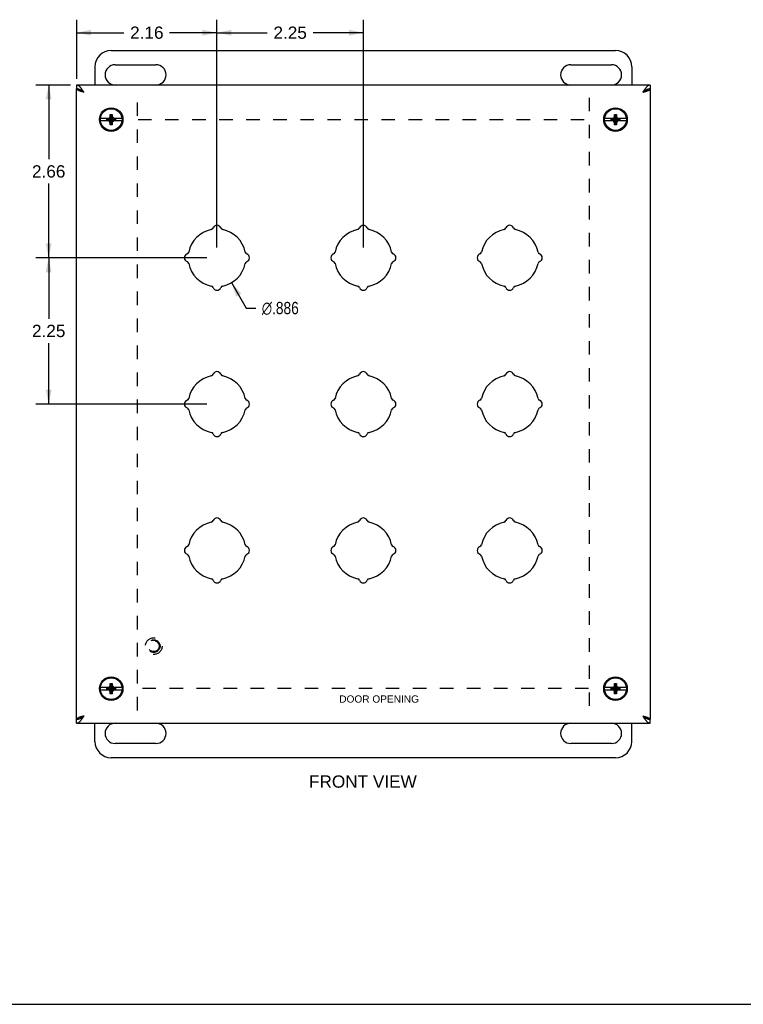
# Model space of a CAD drawing. Header units: inches. Extents: x 0 to 37.8, y 0 to 24.4.
# Tile 2 of 6: x 7.8 to 18.9, y 0 to 15.1. Entities that reach past the tile are written whole.
import ezdxf

# ---------------------------------------------------------------- set-up
doc = ezdxf.new("R2010")
doc.units = ezdxf.units.IN
doc.header["$LTSCALE"] = 2.077778
doc.header["$MEASUREMENT"] = 0
doc.linetypes.add('HIDDEN', pattern=[0.2, 0.1, -0.1])
doc.layers.get('0').update_dxf_attribs({"linetype": 'CONTINUOUS'})
doc.layers.add('DEFAULT_2', color=8, linetype='HIDDEN')
doc.layers.add('DIMENSIONS', color=7, linetype='CONTINUOUS')
doc.styles.get("Standard").update_dxf_attribs({"font": 'arial.ttf'})
doc.styles.add('TEXTSTYLE_1', font='gdt', dxfattribs={"width": 0.8})
doc.dimstyles.new('DIMSTYLE_1', dxfattribs={"dimtxt": 0.188889, "dimasz": 0.222222, "dimexe": 0.09, "dimexo": 0.07, "dimgap": 0.09, "dimtad": 0, "dimtih": 1, "dimtoh": 1, "dimdec": 3, "dimzin": 4, "dimdsep": 46, "dimtxsty": 'Standard', "dimblk": '_FILLED', "dimblk1": '_FILLED', "dimblk2": '_FILLED', "dimcen": 0.09, "dimadec": 3, "dimazin": 1, "dimtfac": 1, "dimtofl": 0, "dimtmove": 0, "dimatfit": 1, "dimldrblk": '_FILLED', "dimfxl": 0, "dimtolj": 1, "dimtzin": 4, "dimarcsym": 0})
doc.dimstyles.new('DIMSTYLE_2', dxfattribs={"dimtxt": 0.188889, "dimasz": 0.222222, "dimexe": 0.09, "dimexo": 0.07, "dimgap": 0.0425, "dimtad": 0, "dimtih": 1, "dimtoh": 1, "dimzin": 4, "dimdsep": 46, "dimtxsty": 'Standard', "dimblk": '_FILLED', "dimblk1": '_FILLED', "dimblk2": '_FILLED', "dimcen": 0.09, "dimazin": 1, "dimtfac": 1, "dimtofl": 0, "dimtmove": 0, "dimatfit": 3, "dimldrblk": '_FILLED', "dimfxl": 0, "dimtolj": 1, "dimtzin": 4, "dimarcsym": 0})

# ---------------------------------------------------------------- blocks, each defined once
blk = doc.blocks.new('_FILLED')
at = {"color": 0, "linetype": 'ByBlock'}
blk.add_solid([(0, 0), (-1, 0.2), (-1, -0.2)], dxfattribs=at)
blk = doc.blocks.new('*D1')
at = {"layer": 'DIMENSIONS', "color": 2, "linetype": 'Continuous'}
for p, q in [((11.023, 11.096), (11.251, 10.706)), ((11.251, 10.706), (11.395, 10.706))]:
    blk.add_line(p, q, dxfattribs=at)
at = {"layer": 'DIMENSIONS', "color": 2, "linetype": 'Continuous', "xscale": 0.2222222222, "yscale": 0.2222222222, "zscale": 0.2222222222, "rotation": 120.2599769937}
blk.add_blockref('_FILLED', (11.023, 11.096), dxfattribs=at)
at = {"layer": 'DIMENSIONS', "color": 2, "linetype": 'Continuous', "insert": (11.49, 10.8), "char_height": 0.18889, "width": 0.76515, "attachment_point": 1, "line_spacing_factor": 0.9, "style": 'TEXTSTYLE_1'}
blk.add_mtext('{\\fgdt;n}\\fArial;.886', dxfattribs=at)
blk = doc.blocks.new('*D12')
at = {"layer": 'DIMENSIONS', "color": 2, "linetype": 'Continuous'}
for p, q in [((8.548, 14.135), (8.014, 14.135)), ((8.214, 14.135), (8.214, 12.995)), ((8.214, 11.478), (8.214, 12.618)), ((10.644, 11.478), (8.014, 11.478))]:
    blk.add_line(p, q, dxfattribs=at)
at = {"layer": 'DIMENSIONS', "color": 2, "linetype": 'Continuous', "xscale": 0.2222222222, "yscale": 0.2222222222, "zscale": 0.2222222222}
for p, rotation in [((8.214, 14.135), 90), ((8.214, 11.478), 270)]:
    blk.add_blockref('_FILLED', p, dxfattribs=dict(at, rotation=rotation))
at = {"layer": 'DIMENSIONS', "color": 2, "linetype": 'Continuous', "insert": (8.214, 12.901), "char_height": 0.1889, "width": 0.5133, "attachment_point": 2, "line_spacing_factor": 0.9}
blk.add_mtext('2.66', dxfattribs=at)
blk = doc.blocks.new('*D13')
at = {"layer": 'DIMENSIONS', "color": 2, "linetype": 'Continuous'}
for p, q in [((8.644, 14.23), (8.644, 15.139)), ((10.8, 11.634), (10.8, 15.139)), ((8.644, 14.939), (9.371, 14.939)), ((10.8, 14.939), (10.073, 14.939))]:
    blk.add_line(p, q, dxfattribs=at)
at = {"layer": 'DIMENSIONS', "color": 2, "linetype": 'Continuous', "xscale": 0.2222222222, "yscale": 0.2222222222, "zscale": 0.2222222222, "rotation": 180}
blk.add_blockref('_FILLED', (8.644, 14.939), dxfattribs=at)
at = {"layer": 'DIMENSIONS', "color": 2, "linetype": 'Continuous', "xscale": 0.2222222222, "yscale": 0.2222222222, "zscale": 0.2222222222}
blk.add_blockref('_FILLED', (10.8, 14.939), dxfattribs=at)
at = {"layer": 'DIMENSIONS', "color": 2, "linetype": 'Continuous', "insert": (9.722, 15.034), "char_height": 0.1889, "width": 0.5133, "attachment_point": 2, "line_spacing_factor": 0.9}
blk.add_mtext('2.16', dxfattribs=at)
blk = doc.blocks.new('*D14')
at = {"layer": 'DIMENSIONS', "color": 2, "linetype": 'Continuous'}
for p, q in [((10.8, 11.634), (10.8, 15.139)), ((13.05, 11.634), (13.05, 15.139)), ((10.8, 14.939), (11.574, 14.939)), ((13.05, 14.939), (12.276, 14.939))]:
    blk.add_line(p, q, dxfattribs=at)
at = {"layer": 'DIMENSIONS', "color": 2, "linetype": 'Continuous', "xscale": 0.2222222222, "yscale": 0.2222222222, "zscale": 0.2222222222, "rotation": 180}
blk.add_blockref('_FILLED', (10.8, 14.939), dxfattribs=at)
at = {"layer": 'DIMENSIONS', "color": 2, "linetype": 'Continuous', "xscale": 0.2222222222, "yscale": 0.2222222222, "zscale": 0.2222222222}
blk.add_blockref('_FILLED', (13.05, 14.939), dxfattribs=at)
at = {"layer": 'DIMENSIONS', "color": 2, "linetype": 'Continuous', "insert": (11.925, 15.034), "char_height": 0.1889, "width": 0.5133, "attachment_point": 2, "line_spacing_factor": 0.9}
blk.add_mtext('2.25', dxfattribs=at)
blk = doc.blocks.new('*D15')
at = {"layer": 'DIMENSIONS', "color": 2, "linetype": 'Continuous'}
for p, q in [((10.644, 11.478), (8.014, 11.478)), ((8.214, 11.478), (8.214, 10.542)), ((8.214, 9.228), (8.214, 10.164)), ((10.644, 9.228), (8.014, 9.228))]:
    blk.add_line(p, q, dxfattribs=at)
at = {"layer": 'DIMENSIONS', "color": 2, "linetype": 'Continuous', "xscale": 0.2222222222, "yscale": 0.2222222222, "zscale": 0.2222222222}
for p, rotation in [((8.214, 11.478), 90), ((8.214, 9.228), 270)]:
    blk.add_blockref('_FILLED', p, dxfattribs=dict(at, rotation=rotation))
at = {"layer": 'DIMENSIONS', "color": 2, "linetype": 'Continuous', "insert": (8.214, 10.448), "char_height": 0.1889, "width": 0.5133, "attachment_point": 2, "line_spacing_factor": 0.9}
blk.add_mtext('2.25', dxfattribs=at)

msp = doc.modelspace()

# ---------------------------------------------------------------- linework, layer by layer
at = {"color": 7, "linetype": 'Continuous'}
for p, q in [((9.1749, 14.6658), (16.9249, 14.6658)), ((8.9249, 14.4158), (8.9249, 14.1345)), ((9.2374, 14.447), (9.8624, 14.447)), ((16.2374, 14.447), (16.8624, 14.447)), ((17.1749, 14.4158), (17.1749, 14.1345)), ((8.6436, 14.1345), (8.6436, 14.0745)), ((17.4561, 14.1345), (17.4561, 14.0745)), ((9.1279, 13.6198), (9.1472, 13.6309)), ((9.1472, 13.6309), (9.1584, 13.6503)), ((9.1472, 13.5756), (9.2025, 13.6309)), ((9.2025, 13.5756), (9.1472, 13.6309)), ((9.1584, 13.5233), (9.1914, 13.6833)), ((9.1584, 13.6503), (9.1584, 13.6833)), ((9.1914, 13.5233), (9.1584, 13.6833)), ((9.1584, 13.6833), (9.1914, 13.6833)), ((9.1584, 13.5563), (9.1914, 13.6503)), ((9.1914, 13.5563), (9.1584, 13.6503)), ((9.1914, 13.6833), (9.1914, 13.6503)), ((9.1914, 13.6503), (9.2025, 13.6309)), ((9.2025, 13.6309), (9.2219, 13.6198)), ((16.8779, 13.6198), (16.8972, 13.6309)), ((16.8972, 13.6309), (16.9084, 13.6503)), ((16.8972, 13.5756), (16.9525, 13.6309)), ((16.9525, 13.5756), (16.8972, 13.6309)), ((16.9084, 13.5233), (16.9414, 13.6833)), ((16.9084, 13.6503), (16.9084, 13.6833)), ((16.9084, 13.6833), (16.9414, 13.6833)), ((16.9414, 13.5233), (16.9084, 13.6833)), ((16.9084, 13.5563), (16.9414, 13.6503)), ((16.9414, 13.5563), (16.9084, 13.6503)), ((16.9414, 13.6833), (16.9414, 13.6503)), ((16.9414, 13.6503), (16.9525, 13.6309)), ((16.9525, 13.6309), (16.9719, 13.6198)), ((9.1423, 13.6198), (9.0087, 13.6198)), ((9.0087, 13.5868), (9.1423, 13.5868)), ((9.1101, 13.5899), (9.1101, 13.6166)), ((9.1101, 13.6166), (9.2396, 13.5899)), ((9.1101, 13.6166), (9.1368, 13.6166)), ((9.1101, 13.5899), (9.2396, 13.6166)), ((9.1368, 13.5899), (9.1101, 13.5899)), ((9.1472, 13.5756), (9.1279, 13.5868)), ((9.1368, 13.6166), (9.1423, 13.6198)), ((9.1368, 13.5899), (9.2129, 13.6166)), ((9.1368, 13.6166), (9.2129, 13.5899)), ((9.1423, 13.5868), (9.1368, 13.5899)), ((9.1584, 13.5563), (9.1472, 13.5756)), ((9.1584, 13.5233), (9.1584, 13.5563)), ((9.1914, 13.5233), (9.1584, 13.5233)), ((9.2025, 13.5756), (9.1914, 13.5563)), ((9.1914, 13.5563), (9.1914, 13.5233)), ((9.2219, 13.5868), (9.2025, 13.5756)), ((9.2075, 13.6198), (9.2129, 13.6166)), ((9.3411, 13.6198), (9.2075, 13.6198)), ((9.2129, 13.5899), (9.2075, 13.5868)), ((9.2075, 13.5868), (9.3411, 13.5868)), ((9.2129, 13.6166), (9.2396, 13.6166)), ((9.2396, 13.5899), (9.2129, 13.5899)), ((9.2396, 13.6166), (9.2396, 13.5899)), ((16.8923, 13.6198), (16.7587, 13.6198)), ((16.7587, 13.5868), (16.8923, 13.5868)), ((16.8601, 13.5899), (16.9896, 13.6166)), ((16.8601, 13.5899), (16.8601, 13.6166)), ((16.8601, 13.6166), (16.8868, 13.6166)), ((16.8601, 13.6166), (16.9896, 13.5899)), ((16.8868, 13.5899), (16.8601, 13.5899)), ((16.8972, 13.5756), (16.8779, 13.5868)), ((16.8868, 13.6166), (16.8923, 13.6198)), ((16.8868, 13.5899), (16.9629, 13.6166)), ((16.8868, 13.6166), (16.9629, 13.5899)), ((16.8923, 13.5868), (16.8868, 13.5899)), ((16.9084, 13.5563), (16.8972, 13.5756)), ((16.9084, 13.5233), (16.9084, 13.5563)), ((16.9414, 13.5233), (16.9084, 13.5233)), ((16.9525, 13.5756), (16.9414, 13.5563)), ((16.9414, 13.5563), (16.9414, 13.5233)), ((16.9719, 13.5868), (16.9525, 13.5756)), ((17.0911, 13.6198), (16.9575, 13.6198)), ((16.9575, 13.6198), (16.9629, 13.6166)), ((16.9629, 13.5899), (16.9575, 13.5868)), ((16.9575, 13.5868), (17.0911, 13.5868)), ((16.9629, 13.6166), (16.9896, 13.6166)), ((16.9896, 13.5899), (16.9629, 13.5899)), ((16.9896, 13.6166), (16.9896, 13.5899)), ((9.1423, 4.8698), (9.0087, 4.8698)), ((9.1101, 4.8666), (9.2396, 4.8399)), ((9.1101, 4.8666), (9.1368, 4.8666)), ((9.1101, 4.8399), (9.1101, 4.8666)), ((9.1101, 4.8399), (9.2396, 4.8666)), ((9.1279, 4.8698), (9.1472, 4.8809)), ((9.1368, 4.8666), (9.1423, 4.8698)), ((9.1368, 4.8666), (9.2129, 4.8399)), ((9.1368, 4.8399), (9.2129, 4.8666)), ((9.1472, 4.8809), (9.1584, 4.9003)), ((9.1472, 4.8809), (9.2025, 4.8256)), ((9.1472, 4.8256), (9.2025, 4.8809)), ((9.1914, 4.7733), (9.1584, 4.9333)), ((9.1584, 4.9333), (9.1914, 4.9333)), ((9.1584, 4.9003), (9.1584, 4.9333)), ((9.1584, 4.7733), (9.1914, 4.9333)), ((9.1914, 4.8063), (9.1584, 4.9003)), ((9.1584, 4.8063), (9.1914, 4.9003)), ((9.1914, 4.9333), (9.1914, 4.9003)), ((9.1914, 4.9003), (9.2025, 4.8809)), ((9.2025, 4.8809), (9.2219, 4.8698)), ((9.2075, 4.8698), (9.2129, 4.8666)), ((9.3411, 4.8698), (9.2075, 4.8698)), ((9.2129, 4.8666), (9.2396, 4.8666)), ((9.2396, 4.8666), (9.2396, 4.8399)), ((16.8923, 4.8698), (16.7587, 4.8698)), ((16.8601, 4.8399), (16.9896, 4.8666)), ((16.8601, 4.8666), (16.8868, 4.8666)), ((16.8601, 4.8666), (16.9896, 4.8399)), ((16.8601, 4.8399), (16.8601, 4.8666)), ((16.8779, 4.8698), (16.8972, 4.8809)), ((16.8868, 4.8666), (16.8923, 4.8698)), ((16.8868, 4.8666), (16.9629, 4.8399)), ((16.8868, 4.8399), (16.9629, 4.8666)), ((16.8972, 4.8809), (16.9084, 4.9003)), ((16.8972, 4.8809), (16.9525, 4.8256)), ((16.8972, 4.8256), (16.9525, 4.8809)), ((16.9084, 4.9333), (16.9414, 4.9333)), ((16.9414, 4.7733), (16.9084, 4.9333)), ((16.9084, 4.9003), (16.9084, 4.9333)), ((16.9084, 4.7733), (16.9414, 4.9333)), ((16.9414, 4.8063), (16.9084, 4.9003)), ((16.9084, 4.8063), (16.9414, 4.9003)), ((16.9414, 4.9333), (16.9414, 4.9003)), ((16.9414, 4.9003), (16.9525, 4.8809)), ((16.9525, 4.8809), (16.9719, 4.8698)), ((17.0911, 4.8698), (16.9575, 4.8698)), ((16.9575, 4.8698), (16.9629, 4.8666)), ((16.9629, 4.8666), (16.9896, 4.8666)), ((16.9896, 4.8666), (16.9896, 4.8399)), ((9.0087, 4.8368), (9.1423, 4.8368)), ((9.1368, 4.8399), (9.1101, 4.8399)), ((9.1472, 4.8256), (9.1279, 4.8368)), ((9.1423, 4.8368), (9.1368, 4.8399)), ((9.1584, 4.8063), (9.1472, 4.8256)), ((9.1584, 4.7733), (9.1584, 4.8063)), ((9.1914, 4.7733), (9.1584, 4.7733)), ((9.2025, 4.8256), (9.1914, 4.8063)), ((9.1914, 4.8063), (9.1914, 4.7733)), ((9.2219, 4.8368), (9.2025, 4.8256)), ((9.2129, 4.8399), (9.2075, 4.8368)), ((9.2075, 4.8368), (9.3411, 4.8368)), ((9.2396, 4.8399), (9.2129, 4.8399)), ((16.7587, 4.8368), (16.8923, 4.8368)), ((16.8868, 4.8399), (16.8601, 4.8399)), ((16.8972, 4.8256), (16.8779, 4.8368)), ((16.8923, 4.8368), (16.8868, 4.8399)), ((16.9084, 4.8063), (16.8972, 4.8256)), ((16.9084, 4.7733), (16.9084, 4.8063)), ((16.9414, 4.7733), (16.9084, 4.7733)), ((16.9525, 4.8256), (16.9414, 4.8063)), ((16.9414, 4.8063), (16.9414, 4.7733)), ((16.9719, 4.8368), (16.9525, 4.8256)), ((16.9629, 4.8399), (16.9575, 4.8368)), ((16.9575, 4.8368), (17.0911, 4.8368)), ((16.9896, 4.8399), (16.9629, 4.8399)), ((8.6436, 4.322), (8.6436, 4.382)), ((8.9249, 4.0408), (8.9249, 4.322)), ((17.1749, 4.0408), (17.1749, 4.322)), ((17.4561, 4.322), (17.4561, 4.382)), ((9.8624, 4.0095), (9.2374, 4.0095)), ((16.8624, 4.0095), (16.2374, 4.0095)), ((16.9249, 3.7908), (9.1749, 3.7908)), ((0, 0), (37.7778, 0))]:
    msp.add_line(p, q, dxfattribs=at)
at = {"color": 3, "linetype": 'Continuous'}
for p, q in [((17.4561, 14.1345), (8.6436, 14.1345)), ((8.6436, 4.382), (8.6436, 14.0745)), ((17.4561, 14.0745), (17.4561, 4.382)), ((8.6436, 4.322), (17.4561, 4.322))]:
    msp.add_line(p, q, dxfattribs=at)
for points in [[(8.7556, 14.0225), (8.7519, 14.0284), (8.7482, 14.0342), (8.7444, 14.04), (8.7407, 14.0458), (8.737, 14.0515), (8.7332, 14.0571), (8.7295, 14.0627), (8.7258, 14.0681), (8.722, 14.0734), (8.7183, 14.0785), (8.7146, 14.0835), (8.7108, 14.0883), (8.7071, 14.093), (8.7034, 14.0975), (8.6996, 14.1017), (8.6959, 14.1057), (8.6922, 14.1096), (8.6884, 14.1131), (8.6847, 14.1164), (8.681, 14.1195), (8.6772, 14.1223), (8.6735, 14.1248), (8.6698, 14.1271), (8.666, 14.129), (8.6623, 14.1307), (8.6586, 14.1321), (8.6548, 14.1331), (8.6511, 14.1339), (8.6474, 14.1344), (8.6436, 14.1345)], [(17.4561, 14.1345), (17.4524, 14.1344), (17.4487, 14.1339), (17.4449, 14.1331), (17.4412, 14.1321), (17.4375, 14.1307), (17.4337, 14.129), (17.43, 14.1271), (17.4263, 14.1248), (17.4225, 14.1223), (17.4188, 14.1195), (17.4151, 14.1164), (17.4113, 14.1131), (17.4076, 14.1096), (17.4039, 14.1058), (17.4001, 14.1017), (17.3964, 14.0975), (17.3927, 14.093), (17.3889, 14.0884), (17.3852, 14.0835), (17.3815, 14.0785), (17.3777, 14.0734), (17.374, 14.0681), (17.3703, 14.0627), (17.3665, 14.0571), (17.3628, 14.0515), (17.3591, 14.0458), (17.3553, 14.04), (17.3516, 14.0342), (17.3479, 14.0284), (17.3441, 14.0225)], [(8.7556, 14.0225), (8.7498, 14.0242), (8.7439, 14.026), (8.7381, 14.0277), (8.7323, 14.0295), (8.7266, 14.0312), (8.721, 14.0329), (8.7155, 14.0346), (8.7101, 14.0364), (8.7048, 14.0381), (8.6996, 14.0398), (8.6946, 14.0416), (8.6898, 14.0433), (8.6851, 14.0451), (8.6807, 14.0468), (8.6764, 14.0485), (8.6724, 14.0502), (8.6686, 14.052), (8.665, 14.0537), (8.6617, 14.0555), (8.6586, 14.0572), (8.6558, 14.0589), (8.6533, 14.0606), (8.6511, 14.0624), (8.6491, 14.0641), (8.6474, 14.0659), (8.6461, 14.0676), (8.645, 14.0693), (8.6442, 14.0711), (8.6438, 14.0728), (8.6436, 14.0745)], [(17.3441, 14.0225), (17.35, 14.0242), (17.3558, 14.026), (17.3617, 14.0277), (17.3674, 14.0295), (17.3731, 14.0312), (17.3787, 14.0329), (17.3843, 14.0346), (17.3897, 14.0364), (17.395, 14.0381), (17.4001, 14.0398), (17.4051, 14.0416), (17.41, 14.0433), (17.4146, 14.0451), (17.4191, 14.0468), (17.4233, 14.0485), (17.4274, 14.0502), (17.4312, 14.052), (17.4347, 14.0537), (17.4381, 14.0555), (17.4411, 14.0572), (17.4439, 14.0589), (17.4464, 14.0606), (17.4487, 14.0624), (17.4507, 14.0641), (17.4523, 14.0659), (17.4537, 14.0676), (17.4548, 14.0693), (17.4555, 14.0711), (17.456, 14.0728), (17.4561, 14.0745)], [(8.6436, 4.322), (8.6474, 4.3222), (8.6511, 4.3226), (8.6548, 4.3234), (8.6586, 4.3245), (8.6623, 4.3258), (8.666, 4.3275), (8.6698, 4.3295), (8.6735, 4.3317), (8.6772, 4.3342), (8.681, 4.337), (8.6847, 4.3401), (8.6884, 4.3434), (8.6922, 4.347), (8.6959, 4.3508), (8.6996, 4.3548), (8.7034, 4.3591), (8.7071, 4.3635), (8.7108, 4.3682), (8.7146, 4.373), (8.7183, 4.378), (8.722, 4.3832), (8.7258, 4.3885), (8.7295, 4.3939), (8.7332, 4.3994), (8.737, 4.405), (8.7407, 4.4107), (8.7444, 4.4165), (8.7482, 4.4223), (8.7519, 4.4281), (8.7556, 4.434)], [(8.7556, 4.434), (8.7498, 4.4323), (8.7439, 4.4306), (8.7381, 4.4288), (8.7323, 4.4271), (8.7266, 4.4253), (8.721, 4.4236), (8.7155, 4.4219), (8.7101, 4.4201), (8.7048, 4.4184), (8.6996, 4.4167), (8.6946, 4.415), (8.6898, 4.4132), (8.6851, 4.4115), (8.6807, 4.4097), (8.6764, 4.408), (8.6724, 4.4063), (8.6686, 4.4046), (8.665, 4.4028), (8.6617, 4.4011), (8.6586, 4.3993), (8.6558, 4.3976), (8.6533, 4.3959), (8.6511, 4.3941), (8.6491, 4.3924), (8.6474, 4.3907), (8.6461, 4.389), (8.645, 4.3872), (8.6442, 4.3855), (8.6438, 4.3837), (8.6436, 4.382)], [(17.3441, 4.434), (17.35, 4.4323), (17.3558, 4.4306), (17.3617, 4.4288), (17.3674, 4.4271), (17.3731, 4.4253), (17.3787, 4.4236), (17.3843, 4.4219), (17.3897, 4.4201), (17.395, 4.4184), (17.4001, 4.4167), (17.4051, 4.415), (17.41, 4.4132), (17.4146, 4.4115), (17.4191, 4.4097), (17.4233, 4.408), (17.4274, 4.4063), (17.4312, 4.4046), (17.4347, 4.4028), (17.4381, 4.4011), (17.4411, 4.3993), (17.4439, 4.3976), (17.4464, 4.3959), (17.4487, 4.3941), (17.4507, 4.3924), (17.4523, 4.3907), (17.4537, 4.389), (17.4548, 4.3872), (17.4555, 4.3855), (17.456, 4.3837), (17.4561, 4.382)], [(17.3441, 4.434), (17.3479, 4.4282), (17.3516, 4.4223), (17.3553, 4.4165), (17.3591, 4.4107), (17.3628, 4.405), (17.3665, 4.3994), (17.3703, 4.3939), (17.374, 4.3884), (17.3777, 4.3832), (17.3815, 4.378), (17.3852, 4.373), (17.3889, 4.3682), (17.3927, 4.3635), (17.3964, 4.3591), (17.4001, 4.3548), (17.4039, 4.3508), (17.4076, 4.347), (17.4113, 4.3434), (17.4151, 4.3401), (17.4188, 4.337), (17.4225, 4.3342), (17.4263, 4.3317), (17.43, 4.3295), (17.4337, 4.3275), (17.4375, 4.3258), (17.4412, 4.3245), (17.4449, 4.3234), (17.4487, 4.3226), (17.4524, 4.3222), (17.4561, 4.322)]]:
    msp.add_lwpolyline(points, dxfattribs=at)
at = {"color": 7, "linetype": 'Continuous'}
for points in [[(8.722, 14.0461), (8.7183, 14.0485), (8.7146, 14.0508), (8.7108, 14.0531), (8.7071, 14.0552), (8.7034, 14.0573), (8.6996, 14.0593), (8.6959, 14.0612), (8.6922, 14.0629), (8.6884, 14.0646), (8.6847, 14.0661), (8.681, 14.0675), (8.6772, 14.0688), (8.6735, 14.07), (8.6698, 14.0711), (8.666, 14.072), (8.6623, 14.0727), (8.6586, 14.0734), (8.6548, 14.0739), (8.6511, 14.0742), (8.6474, 14.0744), (8.6436, 14.0745)], [(8.7556, 14.0225), (8.7522, 14.0247), (8.7489, 14.0268), (8.7455, 14.029), (8.7422, 14.0312), (8.7389, 14.0334), (8.7357, 14.0355), (8.7326, 14.0377), (8.7296, 14.0398), (8.7268, 14.042), (8.724, 14.0442), (8.7214, 14.0463), (8.7204, 14.0472)], [(8.7556, 14.0225), (8.7519, 14.0252), (8.7482, 14.028), (8.7444, 14.0307), (8.7407, 14.0333), (8.737, 14.036), (8.7332, 14.0386), (8.7295, 14.0412), (8.7258, 14.0437), (8.722, 14.0461)], [(17.3815, 14.0485), (17.3777, 14.0461), (17.374, 14.0437), (17.3703, 14.0412), (17.3665, 14.0386), (17.3628, 14.036), (17.3591, 14.0333), (17.3553, 14.0307), (17.3516, 14.028), (17.3479, 14.0252), (17.3441, 14.0225)], [(17.3441, 14.0225), (17.3475, 14.0247), (17.3509, 14.0268), (17.3543, 14.029), (17.3576, 14.0312), (17.3609, 14.0334), (17.364, 14.0355), (17.3671, 14.0377), (17.3701, 14.0398), (17.373, 14.042), (17.3758, 14.0442), (17.3784, 14.0463), (17.3793, 14.0472)], [(17.4561, 14.0745), (17.4524, 14.0744), (17.4487, 14.0742), (17.4449, 14.0739), (17.4412, 14.0734), (17.4375, 14.0727), (17.4337, 14.072), (17.43, 14.0711), (17.4263, 14.07), (17.4225, 14.0688), (17.4188, 14.0675), (17.4151, 14.0661), (17.4113, 14.0646), (17.4076, 14.0629), (17.4039, 14.0612), (17.4001, 14.0593), (17.3964, 14.0573), (17.3927, 14.0552), (17.3889, 14.0531), (17.3852, 14.0508), (17.3815, 14.0485)], [(8.6436, 4.382), (8.6474, 4.3821), (8.6511, 4.3823), (8.6548, 4.3827), (8.6586, 4.3832), (8.6623, 4.3838), (8.666, 4.3846), (8.6698, 4.3855), (8.6735, 4.3865), (8.6772, 4.3877), (8.681, 4.389), (8.6847, 4.3904), (8.6884, 4.3919), (8.6922, 4.3936), (8.6959, 4.3954), (8.6996, 4.3972), (8.7034, 4.3992), (8.7071, 4.4013), (8.7108, 4.4034), (8.7146, 4.4057), (8.7183, 4.408)], [(8.7183, 4.408), (8.722, 4.4104), (8.7258, 4.4129), (8.7295, 4.4154), (8.7332, 4.4179), (8.737, 4.4206), (8.7407, 4.4232), (8.7444, 4.4259), (8.7482, 4.4286), (8.7519, 4.4313), (8.7556, 4.434)], [(8.7556, 4.434), (8.7522, 4.4319), (8.7489, 4.4297), (8.7455, 4.4275), (8.7422, 4.4253), (8.7389, 4.4232), (8.7357, 4.421), (8.7326, 4.4188), (8.7296, 4.4167), (8.7268, 4.4145), (8.724, 4.4124), (8.7214, 4.4102), (8.7204, 4.4094)], [(17.3441, 4.434), (17.3475, 4.4319), (17.3509, 4.4297), (17.3543, 4.4275), (17.3576, 4.4253), (17.3609, 4.4232), (17.364, 4.421), (17.3671, 4.4188), (17.3701, 4.4167), (17.373, 4.4145), (17.3758, 4.4124), (17.3784, 4.4102), (17.3793, 4.4094)], [(17.3441, 4.434), (17.3479, 4.4313), (17.3516, 4.4286), (17.3553, 4.4259), (17.3591, 4.4232), (17.3628, 4.4206), (17.3665, 4.4179), (17.3703, 4.4154), (17.374, 4.4129), (17.3777, 4.4104)], [(17.3777, 4.4104), (17.3815, 4.408), (17.3852, 4.4057), (17.3889, 4.4035), (17.3927, 4.4013), (17.3964, 4.3992), (17.4001, 4.3972), (17.4039, 4.3954), (17.4076, 4.3936), (17.4113, 4.3919), (17.4151, 4.3904), (17.4188, 4.389), (17.4225, 4.3877), (17.4263, 4.3865), (17.43, 4.3855), (17.4337, 4.3846), (17.4375, 4.3838), (17.4412, 4.3832), (17.4449, 4.3827), (17.4487, 4.3823), (17.4524, 4.3821), (17.4561, 4.382)]]:
    msp.add_lwpolyline(points, dxfattribs=at)
for centre, radius in [((9.1749, 13.6033), 0.181), ((16.9249, 13.6033), 0.181), ((9.1749, 13.6033), 0.167), ((16.9249, 13.6033), 0.167), ((9.1749, 4.8533), 0.181), ((9.1749, 4.8533), 0.167), ((16.9249, 4.8533), 0.181), ((16.9249, 4.8533), 0.167)]:
    msp.add_circle(centre, radius, dxfattribs=at)
for centre, radius, start, end in [((9.1749, 14.4158), 0.25, 90, 180), ((16.9249, 14.4158), 0.25, 0, 90), ((9.2374, 14.2908), 0.1562, 90, 270), ((9.8624, 14.2908), 0.1562, 270, 90), ((16.2374, 14.2908), 0.1562, 90, 270), ((16.8624, 14.2908), 0.1562, 270, 90), ((9.2374, 4.1658), 0.1562, 90, 270), ((9.8624, 4.1658), 0.1562, 270, 90), ((16.2374, 4.1658), 0.1562, 90, 270), ((16.8624, 4.1658), 0.1562, 270, 90), ((9.1749, 4.0408), 0.25, 180, 270), ((16.9249, 4.0408), 0.25, 270, 360)]:
    msp.add_arc(centre, radius, start, end, dxfattribs=at)
at = {"color": 3, "linetype": 'Continuous'}
for centre, radius, start, end in [((10.7999, 11.9153), 0.0625, 20.80102, 159.19898), ((13.0499, 11.9153), 0.0625, 20.80102, 159.19898), ((15.2999, 11.9153), 0.0625, 20.80102, 159.19898), ((10.7999, 11.4783), 0.443, 101.44242, 168.55758), ((10.7041, 11.9517), 0.04, 281.44242, 339.19898), ((10.8957, 11.9517), 0.04, 200.80102, 258.55758), ((10.7999, 11.4783), 0.443, 11.44242, 78.55758), ((13.0499, 11.4783), 0.443, 101.44242, 168.55758), ((12.9541, 11.9517), 0.04, 281.44242, 339.19898), ((13.1457, 11.9517), 0.04, 200.80102, 258.55758), ((13.0499, 11.4783), 0.443, 11.44242, 78.55758), ((15.2999, 11.4783), 0.443, 101.44242, 168.55758), ((15.2041, 11.9517), 0.04, 281.44242, 339.19898), ((15.3957, 11.9517), 0.04, 200.80102, 258.55758), ((15.2999, 11.4783), 0.443, 11.44242, 78.55758), ((10.3629, 11.4783), 0.0625, 110.80102, 249.19898), ((10.3265, 11.5741), 0.04, 290.80102, 348.55758), ((11.2733, 11.5741), 0.04, 191.44242, 249.19898), ((11.2369, 11.4783), 0.0625, 290.80102, 69.19898), ((12.6129, 11.4783), 0.0625, 110.80102, 249.19898), ((12.5765, 11.5741), 0.04, 290.80102, 348.55758), ((13.5233, 11.5741), 0.04, 191.44242, 249.19898), ((13.4869, 11.4783), 0.0625, 290.80102, 69.19898), ((14.8629, 11.4783), 0.0625, 110.80102, 249.19898), ((14.8265, 11.5741), 0.04, 290.80102, 348.55758), ((15.7733, 11.5741), 0.04, 191.44242, 249.19898), ((15.7369, 11.4783), 0.0625, 290.80102, 69.19898), ((10.3265, 11.3824), 0.04, 11.44242, 69.19898), ((10.7999, 11.4783), 0.443, 191.44242, 258.55758), ((10.7999, 11.4783), 0.443, 281.44242, 348.55758), ((11.2733, 11.3824), 0.04, 110.80102, 168.55758), ((12.5765, 11.3824), 0.04, 11.44242, 69.19898), ((13.0499, 11.4783), 0.443, 191.44242, 258.55758), ((13.0499, 11.4783), 0.443, 281.44242, 348.55758), ((13.5233, 11.3824), 0.04, 110.80102, 168.55758), ((14.8265, 11.3824), 0.04, 11.44242, 69.19898), ((15.2999, 11.4783), 0.443, 191.44242, 258.55758), ((15.2999, 11.4783), 0.443, 281.44242, 348.55758), ((15.7733, 11.3824), 0.04, 110.80102, 168.55758), ((10.7041, 11.0049), 0.04, 20.80102, 78.55758), ((10.7999, 11.0413), 0.0625, 200.80102, 339.19898), ((10.8957, 11.0049), 0.04, 101.44242, 159.19898), ((12.9541, 11.0049), 0.04, 20.80102, 78.55758), ((13.0499, 11.0413), 0.0625, 200.80102, 339.19898), ((13.1457, 11.0049), 0.04, 101.44242, 159.19898), ((15.2041, 11.0049), 0.04, 20.80102, 78.55758), ((15.2999, 11.0413), 0.0625, 200.80102, 339.19898), ((15.3957, 11.0049), 0.04, 101.44242, 159.19898), ((10.7999, 9.6653), 0.0625, 20.80102, 159.19898), ((13.0499, 9.6653), 0.0625, 20.80102, 159.19898), ((15.2999, 9.6653), 0.0625, 20.80102, 159.19898), ((10.7999, 9.2283), 0.443, 101.44242, 168.55758), ((10.7041, 9.7017), 0.04, 281.44242, 339.19898), ((10.8957, 9.7017), 0.04, 200.80102, 258.55758), ((10.7999, 9.2283), 0.443, 11.44242, 78.55758), ((13.0499, 9.2283), 0.443, 101.44242, 168.55758), ((12.9541, 9.7017), 0.04, 281.44242, 339.19898), ((13.1457, 9.7017), 0.04, 200.80102, 258.55758), ((13.0499, 9.2283), 0.443, 11.44242, 78.55758), ((15.2999, 9.2283), 0.443, 101.44242, 168.55758), ((15.2041, 9.7017), 0.04, 281.44242, 339.19898), ((15.3957, 9.7017), 0.04, 200.80102, 258.55758), ((15.2999, 9.2283), 0.443, 11.44242, 78.55758), ((10.3629, 9.2283), 0.0625, 110.80102, 249.19898), ((10.3265, 9.3241), 0.04, 290.80102, 348.55758), ((11.2733, 9.3241), 0.04, 191.44242, 249.19898), ((11.2369, 9.2283), 0.0625, 290.80102, 69.19898), ((12.6129, 9.2283), 0.0625, 110.80102, 249.19898), ((12.5765, 9.3241), 0.04, 290.80102, 348.55758), ((13.5233, 9.3241), 0.04, 191.44242, 249.19898), ((13.4869, 9.2283), 0.0625, 290.80102, 69.19898), ((14.8629, 9.2283), 0.0625, 110.80102, 249.19898), ((14.8265, 9.3241), 0.04, 290.80102, 348.55758), ((15.7733, 9.3241), 0.04, 191.44242, 249.19898), ((15.7369, 9.2283), 0.0625, 290.80102, 69.19898), ((10.3265, 9.1324), 0.04, 11.44242, 69.19898), ((10.7999, 9.2283), 0.443, 191.44242, 258.55758), ((10.7999, 9.2283), 0.443, 281.44242, 348.55758), ((11.2733, 9.1324), 0.04, 110.80102, 168.55758), ((12.5765, 9.1324), 0.04, 11.44242, 69.19898), ((13.0499, 9.2283), 0.443, 191.44242, 258.55758), ((13.0499, 9.2283), 0.443, 281.44242, 348.55758), ((13.5233, 9.1324), 0.04, 110.80102, 168.55758), ((14.8265, 9.1324), 0.04, 11.44242, 69.19898), ((15.2999, 9.2283), 0.443, 191.44242, 258.55758), ((15.2999, 9.2283), 0.443, 281.44242, 348.55758), ((15.7733, 9.1324), 0.04, 110.80102, 168.55758), ((10.7041, 8.7549), 0.04, 20.80102, 78.55758), ((10.8957, 8.7549), 0.04, 101.44242, 159.19898), ((12.9541, 8.7549), 0.04, 20.80102, 78.55758), ((13.1457, 8.7549), 0.04, 101.44242, 159.19898), ((15.2041, 8.7549), 0.04, 20.80102, 78.55758), ((15.3957, 8.7549), 0.04, 101.44242, 159.19898), ((10.7999, 8.7913), 0.0625, 200.80102, 339.19898), ((13.0499, 8.7913), 0.0625, 200.80102, 339.19898), ((15.2999, 8.7913), 0.0625, 200.80102, 339.19898), ((10.7041, 7.4517), 0.04, 281.44242, 339.19898), ((10.7999, 7.4153), 0.0625, 20.80102, 159.19898), ((10.8957, 7.4517), 0.04, 200.80102, 258.55758), ((12.9541, 7.4517), 0.04, 281.44242, 339.19898), ((13.0499, 7.4153), 0.0625, 20.80102, 159.19898), ((13.1457, 7.4517), 0.04, 200.80102, 258.55758), ((15.2041, 7.4517), 0.04, 281.44242, 339.19898), ((15.2999, 7.4153), 0.0625, 20.80102, 159.19898), ((15.3957, 7.4517), 0.04, 200.80102, 258.55758), ((10.7999, 6.9783), 0.443, 101.44242, 168.55758), ((10.7999, 6.9783), 0.443, 11.44242, 78.55758), ((13.0499, 6.9783), 0.443, 101.44242, 168.55758), ((13.0499, 6.9783), 0.443, 11.44242, 78.55758), ((15.2999, 6.9783), 0.443, 101.44242, 168.55758), ((15.2999, 6.9783), 0.443, 11.44242, 78.55758), ((10.3629, 6.9783), 0.0625, 110.80102, 249.19898), ((10.3265, 7.0741), 0.04, 290.80102, 348.55758), ((11.2733, 7.0741), 0.04, 191.44242, 249.19898), ((11.2369, 6.9783), 0.0625, 290.80102, 69.19898), ((12.6129, 6.9783), 0.0625, 110.80102, 249.19898), ((12.5765, 7.0741), 0.04, 290.80102, 348.55758), ((13.5233, 7.0741), 0.04, 191.44242, 249.19898), ((13.4869, 6.9783), 0.0625, 290.80102, 69.19898), ((14.8629, 6.9783), 0.0625, 110.80102, 249.19898), ((14.8265, 7.0741), 0.04, 290.80102, 348.55758), ((15.7733, 7.0741), 0.04, 191.44242, 249.19898), ((15.7369, 6.9783), 0.0625, 290.80102, 69.19898), ((10.3265, 6.8824), 0.04, 11.44242, 69.19898), ((10.7999, 6.9783), 0.443, 191.44242, 258.55758), ((10.7999, 6.9783), 0.443, 281.44242, 348.55758), ((11.2733, 6.8824), 0.04, 110.80102, 168.55758), ((12.5765, 6.8824), 0.04, 11.44242, 69.19898), ((13.0499, 6.9783), 0.443, 191.44242, 258.55758), ((13.0499, 6.9783), 0.443, 281.44242, 348.55758), ((13.5233, 6.8824), 0.04, 110.80102, 168.55758), ((14.8265, 6.8824), 0.04, 11.44242, 69.19898), ((15.2999, 6.9783), 0.443, 191.44242, 258.55758), ((15.2999, 6.9783), 0.443, 281.44242, 348.55758), ((15.7733, 6.8824), 0.04, 110.80102, 168.55758), ((10.7041, 6.5049), 0.04, 20.80102, 78.55758), ((10.7999, 6.5413), 0.0625, 200.80102, 339.19898), ((10.8957, 6.5049), 0.04, 101.44242, 159.19898), ((12.9541, 6.5049), 0.04, 20.80102, 78.55758), ((13.0499, 6.5413), 0.0625, 200.80102, 339.19898), ((13.1457, 6.5049), 0.04, 101.44242, 159.19898), ((15.2041, 6.5049), 0.04, 20.80102, 78.55758), ((15.2999, 6.5413), 0.0625, 200.80102, 339.19898), ((15.3957, 6.5049), 0.04, 101.44242, 159.19898)]:
    msp.add_arc(centre, radius, start, end, dxfattribs=at)
at = {"layer": 'DEFAULT_2', "color": 8, "linetype": 'HIDDEN'}
for p, q in [((9.5811, 4.5183), (9.5811, 13.9383)), ((16.5186, 13.9383), (16.5186, 4.5183)), ((9.5881, 13.6033), (16.5116, 13.6033)), ((16.5116, 4.8533), (9.5881, 4.8533))]:
    msp.add_line(p, q, dxfattribs=at)
for radius in [0.128, 0.0966, 0.094, 0.084]:
    msp.add_circle((9.8286, 5.507), radius, dxfattribs=at)

# ---------------------------------------------------------------- texts
at = {"layer": 'DIMENSIONS', "color": 2, "linetype": 'Continuous', "attachment_point": 2, "line_spacing_factor": 0.9}
for s, insert, char_height, width in [('DOOR OPENING', (13.292, 4.7497), 0.111111, 1.222635), ('FRONT VIEW', (13.0428, 3.5195), 0.18889, 1.652953)]:
    msp.add_mtext(s, dxfattribs=dict(at, insert=insert, char_height=char_height, width=width))

# ---------------------------------------------------------------- dimensions: what is measured, and where the dimension line sits
at = {"layer": 'DIMENSIONS', "color": 2, "linetype": 'Continuous'}
for base, p1, p2, picture, middle in [((10.7999, 14.9392), (8.6436, 14.1601), (10.7999, 11.5638), '*D13', (9.7194, 14.9381)), ((13.0499, 14.9392), (10.7999, 11.5638), (13.0499, 11.5638), '*D14', (11.9232, 14.9381))]:
    dim = msp.add_linear_dim(base=base, p1=p1, p2=p2, dimstyle='DIMSTYLE_2', dxfattribs=at)
    dim.commit()
    dim.dimension.update_dxf_attribs({"geometry": picture, "text_midpoint": middle, "dimtype": 160})
for base, p1, p2, picture, middle in [((8.2141, 11.4783), (8.6181, 14.1345), (10.7143, 11.4783), '*D12', (8.2117, 12.8053)), ((8.2141, 9.2283), (10.7143, 11.4783), (10.7143, 9.2283), '*D15', (8.2124, 10.3522))]:
    dim = msp.add_linear_dim(base=base, p1=p1, p2=p2, angle=270, dimstyle='DIMSTYLE_2', dxfattribs=at)
    dim.commit()
    dim.dimension.update_dxf_attribs({"geometry": picture, "text_midpoint": middle, "dimtype": 160})
dim = msp.add_diameter_dim_2p(p1=(11.0231, 11.0956), p2=(10.5766, 11.8609), text='%%c<>', dimstyle='DIMSTYLE_1', override={"dimpost": '<>'}, dxfattribs=at)
dim.commit()
dim.dimension.update_dxf_attribs({"geometry": '*D1', "text_midpoint": (11.8723, 10.7056), "dimtype": 163})

doc.saveas('drawing.dxf')
